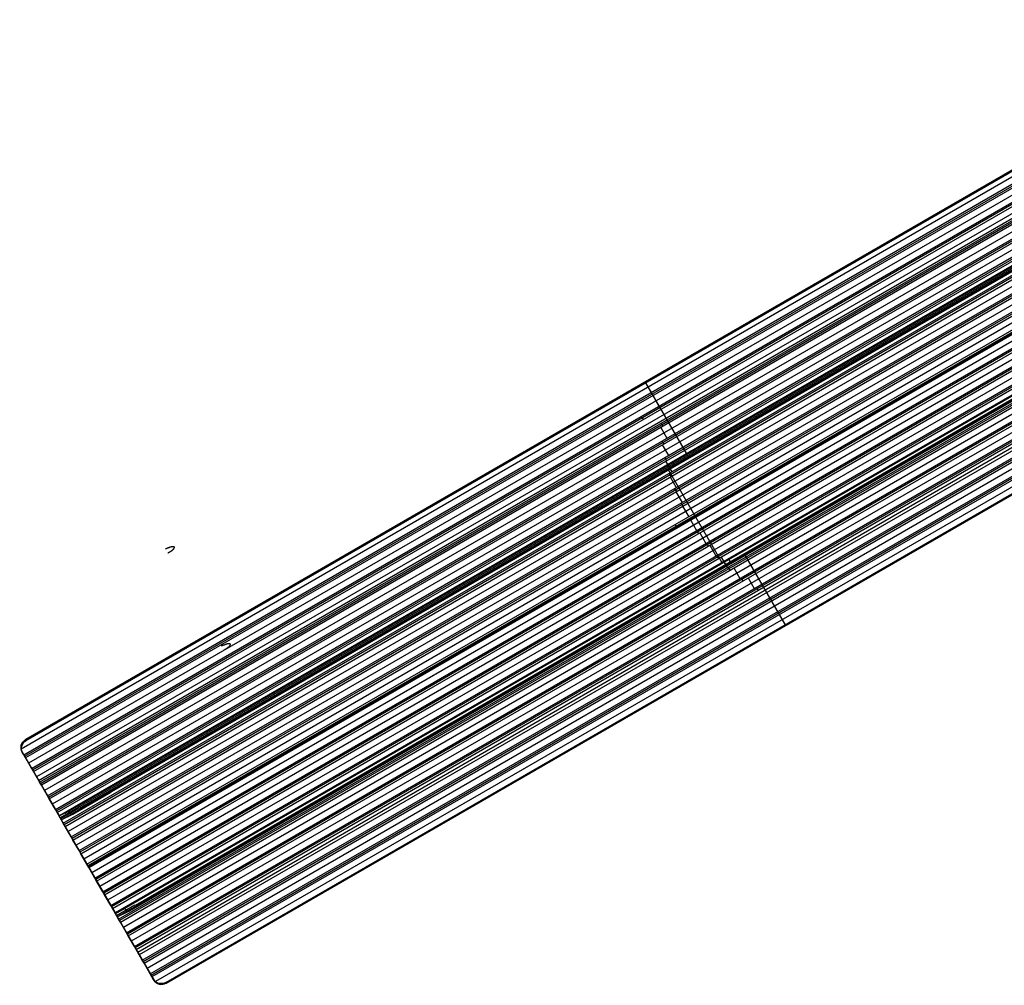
# Model space of a CAD drawing. Extents: x 16119 to 17321, y -6854 to -5812.
# Tile 1 of 68: x 16119 to 16547, y -6853 to -6434. Entities that reach past the tile are written whole.
import ezdxf

# ---------------------------------------------------------------- set-up
doc = ezdxf.new("R2010")
doc.units = 0
doc.layers.get('0').update_dxf_attribs({"linetype": 'CONTINUOUS'})

msp = doc.modelspace()

# ---------------------------------------------------------------- linework, layer by layer
for p, q in [((16663.54456279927, -6433.531114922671, 78.50723158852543), (16121.4216957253, -6746.525898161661, 78.50723158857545)), ((16121.53417125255, -6746.720711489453, 79.48160165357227), (16663.65703832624, -6433.725928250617, 79.48160165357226)), ((16121.64664677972, -6746.915524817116, 80.45597171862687), (16663.76951385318, -6433.920741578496, 80.45597171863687)), ((16664.87428170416, -6435.834255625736, 78.13689833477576), (16119.48301238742, -6750.716051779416, 78.13689833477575)), ((16120.61703191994, -6753.132179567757, 77.76656508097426), (16666.20400060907, -6438.137396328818, 77.76656508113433)), ((16666.59231123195, -6438.809970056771, 77.34362159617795), (16121.00534254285, -6753.804753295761, 77.34362159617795)), ((16666.98062185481, -6439.482543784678, 76.92067811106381), (16121.39365316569, -6754.477327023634, 76.92067811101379)), ((16668.31034075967, -6441.785684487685, 76.55034485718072), (16122.72337207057, -6756.780467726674, 76.5503448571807)), ((16127.07366897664, -6764.31540299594, 76.3506163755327), (16668.86971649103, -6451.509309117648, 76.35061637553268)), ((16124.05309097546, -6759.083608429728, 76.18001160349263), (16654.27877579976, -6452.957666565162, 76.18001160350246)), ((16653.38581946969, -6454.369980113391, 75.75706811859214), (16124.44140159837, -6759.75618215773, 75.75706811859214)), ((16124.82971222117, -6760.428755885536, 75.3341246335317), (16653.34823965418, -6455.288441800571, 75.33412463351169)), ((16127.48915003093, -6765.035037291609, 74.5934581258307), (16667.98980717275, -6452.976837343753, 74.59345813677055)), ((16667.51455740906, -6454.147987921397, 74.17051465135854), (16127.87746064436, -6765.707611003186, 74.17051465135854)), ((16667.07866700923, -6455.296414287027, 73.74757117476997), (16128.26577127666, -6766.380184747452, 73.74757115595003)), ((16655.20119335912, -6457.289492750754, 74.96379137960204), (16126.15943112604, -6762.731896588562, 74.96379137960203)), ((16666.04634305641, -6458.963281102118, 73.3772379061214), (16129.59549016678, -6768.683325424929, 73.37723790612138)), ((16130.92520908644, -6770.986466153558, 73.00690464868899), (16665.30717764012, -6462.460892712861, 73.00690466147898)), ((16665.09009869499, -6463.482988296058, 72.58396117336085), (16131.31351970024, -6771.659039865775, 72.58396117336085)), ((16131.70183033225, -6772.331613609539, 72.16101767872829), (16664.89674649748, -6464.49138518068, 72.16101769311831)), ((16664.54315053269, -6467.766388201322, 71.79068442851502), (16133.03154922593, -6774.634754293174, 71.79068442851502)), ((16134.36126814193, -6776.937895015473, 71.42035117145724), (16664.38644216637, -6470.927718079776, 71.42035117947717)), ((16664.33919406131, -6471.851761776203, 70.99740769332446), (16134.74957875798, -6777.610468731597, 70.99740769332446)), ((16135.13788938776, -6778.283042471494, 70.5744642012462), (16664.30925423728, -6472.765812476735, 70.57446421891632)), ((16664.55923980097, -6474.531134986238, 72.24526135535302), (16135.96479102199, -6779.715278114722, 72.24526184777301)), ((16664.43284860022, -6475.765309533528, 70.20413095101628), (16136.4676082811, -6780.586183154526, 70.20413095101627)), ((16136.93916108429, -6781.40293656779, 71.79535974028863), (16664.67115619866, -6476.716751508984, 71.79535520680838)), ((16138.47318500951, -6778.461869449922, 72.97603917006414), (16664.64359552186, -6474.677241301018, 72.97603917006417)), ((16664.75550654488, -6476.862840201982, 72.52613512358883), (16139.44754842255, -6780.149531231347, 72.5261351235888)), ((16140.98158060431, -6777.208459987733, 73.70681695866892), (16664.72795310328, -6474.82335083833, 73.70681695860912)), ((16140.98158060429, -6777.208459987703, 73.70681695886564), (16664.72795310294, -6474.823350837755, 73.70681695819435)), ((16664.83986794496, -6477.008948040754, 73.25691481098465), (16141.95595053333, -6778.896118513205, 73.25691481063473)), ((16144.81329191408, -6776.381077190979, 74.45623594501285), (16664.88560557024, -6476.117186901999, 74.45623594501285)), ((16137.79732719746, -6782.889323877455, 69.83379769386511), (16664.70890060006, -6478.676785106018, 69.8337977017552)), ((16664.79184653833, -6479.525661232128, 69.41085421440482), (16138.1856378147, -6783.561897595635, 69.41085421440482)), ((16138.57394844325, -6784.234471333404, 68.98791072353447), (16664.88887767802, -6480.366405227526, 68.98791073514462)), ((16665.39270367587, -6483.14637543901, 68.61757747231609), (16139.90366734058, -6786.537612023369, 68.61757747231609)), ((16141.23338625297, -6788.840752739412, 68.24724421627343), (16666.02563176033, -6485.851808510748, 68.24724422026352)), ((16666.21815969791, -6486.637417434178, 67.82430073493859), (16141.62169687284, -6789.513326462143, 67.82430073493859)), ((16142.01000749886, -6790.185900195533, 67.40135724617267), (16666.42304061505, -6487.415894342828, 67.40135725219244)), ((16667.25559195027, -6490.00607488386, 67.0310239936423), (16143.33972639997, -6792.489040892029, 67.03102399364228)), ((16144.66944530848, -6794.792181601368, 66.66069073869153), (16668.20484412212, -6492.52887815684, 66.66069074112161)), ((16668.49600695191, -6493.257540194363, 66.23774725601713), (16145.05775592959, -6795.464755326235, 66.23774725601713)), ((16145.44606655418, -6796.137329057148, 65.81480376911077), (16668.79865203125, -6493.979572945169, 65.8148037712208)), ((16669.93339650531, -6496.395282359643, 65.44447049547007), (16146.77578553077, -6798.440469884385, 65.44447049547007)), ((16673.38779501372, -6502.336122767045, 63.8579170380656), (16150.21184451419, -6804.391898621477, 63.85791703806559)), ((16148.10550436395, -6800.743610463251, 65.07413726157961), (16659.47719411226, -6505.503027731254, 65.07413726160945)), ((16659.79087240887, -6506.218690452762, 64.65119377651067), (16148.49381498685, -6801.416184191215, 64.65119377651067)), ((16148.63160186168, -6801.654838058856, 66.39653443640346), (16659.92428270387, -6506.459871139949, 66.39653443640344)), ((16148.88212560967, -6802.088757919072, 64.2282502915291), (16660.35487207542, -6506.789830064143, 64.2282502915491)), ((16151.54156339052, -6806.69503927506, 63.48758380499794), (16674.92653296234, -6504.518586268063, 63.48758378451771)), ((16675.40502511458, -6505.139093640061, 63.06464031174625), (16151.92987403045, -6807.367613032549, 63.06464031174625)), ((16152.31818466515, -6808.040186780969, 62.64169681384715), (16675.89502600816, -6505.752956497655, 62.64169681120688)), ((16677.61968537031, -6507.828078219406, 62.27136355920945), (16153.64790357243, -6810.343327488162, 62.27136355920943)), ((16154.97762247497, -6812.64646818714, 61.90103030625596), (16679.46145840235, -6509.835584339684, 61.90103030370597)), ((16680.03804774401, -6510.399455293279, 61.47808681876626), (16155.3659331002, -6813.319041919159, 61.47808681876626)), ((16155.75424372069, -6813.99161564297, 61.05514333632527), (16680.62704997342, -6510.956159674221, 61.05514333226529)), ((16682.6694187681, -6512.847851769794, 60.68481008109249), (16157.08396262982, -6816.29475635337, 60.68481008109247)), ((16158.41368153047, -6818.597897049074, 60.31447682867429), (16684.84170595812, -6514.664535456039, 60.31447682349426)), ((16685.52681195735, -6515.165754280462, 59.89153334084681), (16158.801992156, -6819.270470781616, 59.89153334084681)), ((16159.1903027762, -6819.943044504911, 59.46858985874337), (16686.22611527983, -6515.658776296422, 59.46858985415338)), ((16688.09192283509, -6517.19978834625, 60.99771382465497), (16160.32404263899, -6821.906739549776, 60.99770913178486)), ((16688.62800015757, -6517.342901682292, 59.09825660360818), (16160.52002168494, -6822.246185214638, 59.09825660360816)), ((16161.29841270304, -6823.594398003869, 60.54780700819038), (16689.93253839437, -6518.387339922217, 60.54780768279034)), ((16161.84974058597, -6824.549325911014, 58.72792335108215), (16691.18385576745, -6518.938132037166, 58.72792334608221)), ((16691.99717308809, -6519.365328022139, 58.30497986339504), (16162.23805121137, -6825.221899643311, 58.30497986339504)), ((16162.62636183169, -6825.894473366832, 57.88203638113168), (16692.82801018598, -6519.782408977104, 57.88203637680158)), ((16162.83242977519, -6820.653334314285, 61.72848445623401), (16688.17629372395, -6517.345913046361, 61.72848445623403)), ((16690.01689741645, -6518.533451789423, 61.27858423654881), (16163.80680634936, -6822.340989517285, 61.27858423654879)), ((16165.3408322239, -6819.399921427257, 62.45926424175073), (16688.26065495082, -6517.492021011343, 62.4592642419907)), ((16690.10125507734, -6518.679561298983, 62.00936209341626), (16166.31520215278, -6821.08757995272, 62.00936209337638)), ((16166.31520215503, -6821.087579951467, 62.00936209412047), (16690.10125507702, -6518.679561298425, 62.00936209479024)), ((16169.17254353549, -6818.572538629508, 63.2086832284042), (16689.28262177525, -6518.286844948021, 63.2086832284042)), ((16695.66762243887, -6521.213812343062, 57.51170312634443), (16163.95608073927, -6828.197614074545, 57.51170312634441)), ((16165.28579964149, -6830.50075477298, 57.14136987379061), (16698.70711847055, -6522.529812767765, 57.14136987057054)), ((16699.68630679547, -6522.861243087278, 56.71842638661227), (16165.67411026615, -6831.173328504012, 56.71842638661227)), ((16166.0624208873, -6831.845902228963, 56.2954829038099), (16700.68967161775, -6523.178715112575, 56.2954829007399)), ((16704.12214945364, -6524.26782737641, 55.92514964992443), (16167.39213979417, -6834.149042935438, 55.92514964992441)), ((16168.72185869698, -6836.452183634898, 55.55481639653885), (16707.85497118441, -6525.183536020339, 55.5548163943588)), ((16709.08261899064, -6525.371518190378, 55.13187291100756), (16169.11016931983, -6837.124757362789, 55.13187291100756)), ((16169.4984799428, -6837.797331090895, 54.70892942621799), (16710.35089501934, -6525.536043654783, 54.70892942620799)), ((16170.18954274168, -6838.994286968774, 56.44244880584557), (16712.08320258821, -6526.131836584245, 56.44244880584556)), ((16172.93453899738, -6843.748759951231, 53.12237594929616), (16718.52150768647, -6528.753976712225, 53.12237594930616)), ((16719.85122659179, -6531.057117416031, 52.75204269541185), (16174.26425790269, -6846.051900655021, 52.75204269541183)), ((16175.593976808, -6848.355041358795, 52.38170944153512), (16721.18094549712, -6533.36025811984, 52.38170944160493)), ((16699.62833040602, -6534.797573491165, 54.33859617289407), (16170.82819884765, -6840.100471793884, 54.33859617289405)), ((16172.15791775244, -6842.403612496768, 53.96826291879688), (16700.80052865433, -6537.191658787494, 53.96826291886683)), ((16701.79434575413, -6537.514643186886, 53.54531943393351), (16172.54622837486, -6843.0761862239, 53.54531943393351)), ((16721.56925612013, -6534.032831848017, 51.95876595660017), (16175.98228743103, -6849.027615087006, 51.95876595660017)), ((16721.957566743, -6534.70540557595, 51.53582247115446), (16176.37059805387, -6849.700188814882, 51.53582247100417)), ((16723.22559232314, -6536.901690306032, 51.182671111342), (16177.87407235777, -6851.760537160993, 51.18267111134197)), ((16182.37075082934, -6852.092758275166, 50.82951975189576), (16724.49361790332, -6539.097975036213, 50.82951975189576)), ((16724.58063041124, -6539.248685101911, 51.58330483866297), (16182.45776332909, -6852.24346834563, 51.58330483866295)), ((16182.5447758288, -6852.39417841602, 52.33708992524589), (16724.66764291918, -6539.399395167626, 52.33708992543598)), ((16390.75107845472, -6591.028506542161, 78.50723158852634), (16393.4105162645, -6595.634787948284, 77.76656508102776)), ((16390.97602950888, -6591.418133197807, 80.45597171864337), (16408.75827627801, -6622.217888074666, 72.24526142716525)), ((16392.48312926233, -6590.028506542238, 78.50723158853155), (16392.70808031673, -6590.418133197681, 80.4559717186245)), ((16393.41051626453, -6595.634787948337, 77.76656508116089), (16394.18713751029, -6596.979935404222, 76.92067811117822)), ((16394.18713751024, -6596.979935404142, 76.92067811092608), (16396.84657532, -6601.586216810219, 76.18001160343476)), ((16389.16593338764, -6606.020637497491, 76.18001160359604), (16389.94255463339, -6607.365784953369, 75.33412463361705)), ((16397.62319656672, -6602.931364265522, 75.33412463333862), (16400.28263436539, -6607.537645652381, 74.59345812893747)), ((16397.67221914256, -6610.838299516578, 73.74757115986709), (16400.33165695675, -6615.444580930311, 73.00690465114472)), ((16397.73947860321, -6609.005937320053, 74.59345813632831), (16398.5160998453, -6610.351084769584, 73.7475711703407)), ((16398.11619336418, -6616.723679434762, 73.00690465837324), (16398.89281460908, -6618.068826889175, 72.16101768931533)), ((16398.29928841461, -6618.411499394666, 72.16101768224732), (16400.95872622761, -6623.01778080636, 71.42035117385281)), ((16399.37385515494, -6623.932806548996, 71.42035117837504), (16400.1504763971, -6625.277953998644, 70.57446421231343)), ((16399.72357181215, -6625.524427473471, 70.57446420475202), (16402.38300962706, -6630.130708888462, 69.83379769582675)), ((16400.2620154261, -6627.123204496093, 72.24526201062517), (16400.43072871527, -6627.415424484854, 73.70681695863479)), ((16400.80515788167, -6629.059832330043, 71.79535990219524), (16400.9738711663, -6629.352052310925, 73.25691481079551)), ((16400.82311153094, -6629.049478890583, 71.79535731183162), (16424.20798273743, -6669.553263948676, 60.99771148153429)), ((16401.25311389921, -6630.78305449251, 69.83379769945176), (16402.02973514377, -6632.128201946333, 68.9879107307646)), ((16401.7314130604, -6632.30043828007, 68.98791072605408), (16404.39085087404, -6636.90671969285, 68.24724421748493)), ((16403.62950900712, -6637.346280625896, 68.24724422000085), (16404.40613025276, -6638.691428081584, 67.40135725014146)), ((16404.21652405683, -6638.800897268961, 67.40135724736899), (16406.87596186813, -6643.407178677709, 66.66069073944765)), ((16406.43714471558, -6643.66052987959, 66.66069074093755), (16407.21376596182, -6645.00567733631, 65.81480377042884)), ((16407.12235929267, -6645.058451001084, 65.81480376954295), (16409.78179710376, -6649.664732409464, 65.07413726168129)), ((16403.84187759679, -6653.094146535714, 65.0741372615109), (16404.61849884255, -6654.439293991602, 64.22825029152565)), ((16410.57461038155, -6651.000531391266, 64.22825029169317), (16413.23404817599, -6655.606812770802, 63.48758378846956)), ((16413.32998407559, -6655.551424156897, 63.48758379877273), (16414.10660533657, -6656.896571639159, 62.6416968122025)), ((16414.56010262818, -6656.634744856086, 62.64169681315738), (16417.21954043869, -6661.241026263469, 61.90103030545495)), ((16417.41402560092, -6661.128740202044, 61.9010303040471), (16418.19064684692, -6662.473887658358, 61.05514333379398)), ((16418.96825593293, -6662.024934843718, 61.05514333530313), (16421.62769374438, -6666.631216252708, 60.31447682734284)), ((16421.93158778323, -6666.455762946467, 60.31447682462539), (16422.70820902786, -6667.800910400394, 59.46858985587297)), ((16434.09189632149, -6666.097005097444, 60.5478073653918), (16451.87415857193, -6696.896786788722, 52.33708992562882)), ((16423.85736036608, -6667.137447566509, 59.46858985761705), (16426.5167981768, -6671.743728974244, 58.72792334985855)), ((16424.20799214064, -6669.553270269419, 60.99770912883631), (16424.37670544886, -6669.845490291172, 62.45926424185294)), ((16425.6154772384, -6670.990869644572, 60.54780701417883), (16425.78419054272, -6671.283089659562, 62.00936209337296)), ((16426.95056476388, -6671.493293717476, 58.72792334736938), (16427.72718600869, -6672.838441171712, 57.88203637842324)), ((16429.33702124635, -6671.909002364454, 57.88203638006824), (16431.99645905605, -6676.515283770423, 57.14136987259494)), ((16432.59942500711, -6676.167161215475, 57.14136987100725), (16433.37604625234, -6677.512308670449, 56.29548290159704)), ((16435.6289771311, -6676.211578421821, 56.29548290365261), (16438.28841494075, -6680.817859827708, 55.55481639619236)), ((16439.14806623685, -6680.321539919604, 55.55481639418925), (16439.924687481, -6681.666687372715, 54.70892942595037)), ((16442.29196428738, -6680.299939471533, 54.70892942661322), (16444.95140209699, -6684.906220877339, 53.96826291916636)), ((16444.95140209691, -6684.906220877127, 53.96826291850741), (16445.72802334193, -6686.251368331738, 53.12237594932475)), ((16445.72802334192, -6686.251368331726, 53.12237594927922), (16448.38746115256, -6690.857649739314, 52.38170944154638)), ((16448.3874611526, -6690.857649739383, 52.38170944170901), (16449.16408239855, -6692.202797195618, 51.5358224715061)), ((16449.1640823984, -6692.202797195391, 51.53582247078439), (16451.70013355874, -6696.5953666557, 50.82951975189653)), ((16453.43218437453, -6695.595366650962, 50.82951975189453), (16453.606209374, -6695.89678679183, 52.33708992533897)), ((16121.4216957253, -6746.525898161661, 78.50723158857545), (16121.64664677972, -6746.915524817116, 80.45597171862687)), ((16120.61703191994, -6753.132179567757, 77.76656508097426), (16119.94626850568, -6751.970383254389, 77.95337599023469)), ((16119.94626850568, -6751.970383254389, 77.95337599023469), (16120.13128529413, -6752.290841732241, 79.55616750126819)), ((16120.13128529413, -6752.290841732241, 79.55616750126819), (16135.96479102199, -6779.715278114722, 72.24526184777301)), ((16121.39365316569, -6754.477327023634, 76.92067811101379), (16120.61703191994, -6753.132179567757, 77.76656508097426)), ((16121.39365316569, -6754.477327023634, 76.92067811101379), (16124.05309097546, -6759.083608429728, 76.18001160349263)), ((16124.05309097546, -6759.083608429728, 76.18001160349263), (16124.82971222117, -6760.428755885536, 75.3341246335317)), ((16124.82971222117, -6760.428755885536, 75.3341246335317), (16127.48915003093, -6765.035037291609, 74.5934581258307)), ((16128.26577127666, -6766.380184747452, 73.74757115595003), (16127.48915003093, -6765.035037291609, 74.5934581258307)), ((16130.92520908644, -6770.986466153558, 73.00690464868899), (16128.26577127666, -6766.380184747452, 73.74757115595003)), ((16141.95595059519, -6778.896118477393, 73.25691481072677), (16158.53994023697, -6769.321347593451, 73.25691481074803)), ((16131.70183033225, -6772.331613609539, 72.16101767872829), (16130.92520908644, -6770.986466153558, 73.00690464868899)), ((16134.36126814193, -6776.937895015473, 71.42035117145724), (16131.70183033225, -6772.331613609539, 72.16101767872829)), ((16135.13788938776, -6778.283042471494, 70.5744642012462), (16134.36126814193, -6776.937895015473, 71.42035117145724)), ((16135.96479102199, -6779.715278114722, 72.24526184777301), (16140.98158060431, -6777.208459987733, 73.70681695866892)), ((16136.59257046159, -6780.802623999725, 71.95539324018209), (16144.54398848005, -6776.211870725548, 74.48028328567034)), ((16140.09372506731, -6777.652108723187, 73.44815556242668), (16141.17154290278, -6779.288075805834, 73.02839117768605)), ((16137.79732719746, -6782.889323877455, 69.83379769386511), (16135.13788938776, -6778.283042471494, 70.5744642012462)), ((16135.96479102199, -6779.715278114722, 72.24526184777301), (16136.93916108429, -6781.40293656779, 71.79535974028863)), ((16136.93916108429, -6781.40293656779, 71.79535974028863), (16141.95595053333, -6778.896118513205, 73.25691481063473)), ((16136.93916108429, -6781.40293656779, 71.79535974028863), (16160.32404263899, -6821.906739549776, 60.99770913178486)), ((16141.95595053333, -6778.896118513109, 73.25691481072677), (16141.95595056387, -6778.896118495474, 73.25691481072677)), ((16138.57394844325, -6784.234471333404, 68.98791072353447), (16137.79732719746, -6782.889323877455, 69.83379769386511)), ((16141.23338625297, -6788.840752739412, 68.24724421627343), (16138.57394844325, -6784.234471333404, 68.98791072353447)), ((16142.01000749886, -6790.185900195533, 67.40135724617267), (16141.23338625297, -6788.840752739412, 68.24724421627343)), ((16144.66944530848, -6794.792181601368, 66.66069073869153), (16142.01000749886, -6790.185900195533, 67.40135724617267)), ((16145.44606655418, -6796.137329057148, 65.81480376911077), (16144.66944530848, -6794.792181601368, 66.66069073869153)), ((16148.10550436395, -6800.743610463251, 65.07413726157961), (16145.44606655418, -6796.137329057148, 65.81480376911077)), ((16146.68493971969, -6798.283120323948, 65.46977150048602), (16150.63872785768, -6805.131282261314, 65.46977133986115)), ((16148.88212560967, -6802.088757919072, 64.2282502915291), (16148.10550436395, -6800.743610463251, 65.07413726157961)), ((16148.53910128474, -6801.494622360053, 64.60186845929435), (16148.5391013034, -6801.494622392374, 66.43924530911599)), ((16151.54156339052, -6806.69503927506, 63.48758380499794), (16148.88212560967, -6802.088757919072, 64.2282502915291)), ((16152.31818466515, -6808.040186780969, 62.64169681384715), (16151.54156339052, -6806.69503927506, 63.48758380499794)), ((16154.97762247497, -6812.64646818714, 61.90103030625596), (16152.31818466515, -6808.040186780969, 62.64169681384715)), ((16155.75424372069, -6813.99161564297, 61.05514333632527), (16154.97762247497, -6812.64646818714, 61.90103030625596)), ((16158.41368153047, -6818.597897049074, 60.31447682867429), (16155.75424372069, -6813.99161564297, 61.05514333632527)), ((16159.1903027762, -6819.943044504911, 59.46858985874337), (16158.41368153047, -6818.597897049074, 60.31447682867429)), ((16161.84974058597, -6824.549325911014, 58.72792335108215), (16159.1903027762, -6819.943044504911, 59.46858985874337)), ((16160.32404263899, -6821.906739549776, 60.99770913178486), (16165.3408322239, -6819.399921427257, 62.45926424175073)), ((16160.95182207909, -6822.994085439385, 60.70784052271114), (16168.9032401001, -6818.40333216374, 63.23273056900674)), ((16164.4529766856, -6819.843570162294, 62.20060284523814), (16165.53079452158, -6821.479537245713, 61.78083846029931)), ((16160.32404263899, -6821.906739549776, 60.99770913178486), (16161.29841270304, -6823.594398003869, 60.54780700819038)), ((16161.29841270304, -6823.594398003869, 60.54780700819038), (16166.31520215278, -6821.08757995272, 62.00936209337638)), ((16161.29841270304, -6823.594398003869, 60.54780700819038), (16177.13193408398, -6851.018861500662, 53.23689414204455)), ((16162.62636183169, -6825.894473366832, 57.88203638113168), (16161.84974058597, -6824.549325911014, 58.72792335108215)), ((16165.28579964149, -6830.50075477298, 57.14136987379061), (16162.62636183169, -6825.894473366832, 57.88203638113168)), ((16166.0624208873, -6831.845902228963, 56.2954829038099), (16165.28579964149, -6830.50075477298, 57.14136987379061)), ((16168.72185869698, -6836.452183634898, 55.55481639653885), (16166.0624208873, -6831.845902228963, 56.2954829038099)), ((16169.4984799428, -6837.797331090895, 54.70892942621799), (16168.72185869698, -6836.452183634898, 55.55481639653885)), ((16172.15791775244, -6842.403612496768, 53.96826291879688), (16169.4984799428, -6837.797331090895, 54.70892942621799)), ((16172.93453899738, -6843.748759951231, 53.12237594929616), (16172.15791775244, -6842.403612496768, 53.96826291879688)), ((16175.593976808, -6848.355041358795, 52.38170944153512), (16172.93453899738, -6843.748759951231, 53.12237594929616)), ((16176.37059805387, -6849.700188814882, 51.53582247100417), (16175.593976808, -6848.355041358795, 52.38170944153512)), ((16176.91797481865, -6850.648273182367, 51.38337535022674), (16176.37059805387, -6849.700188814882, 51.53582247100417)), ((16177.13193408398, -6851.018861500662, 53.23689414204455), (16176.91797481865, -6850.648273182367, 51.38337535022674)), ((16182.5447758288, -6852.39417841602, 52.33708992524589), (16182.37075082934, -6852.092758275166, 50.82951975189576))]:
    msp.add_line(p, q)
at = {"extrusion": (-0.115500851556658, -0.3175847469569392, 0.9411692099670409)}
msp.add_lwpolyline([(17486.78155355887, -778.6327669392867), (17486.78155360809, -778.6327668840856), (17486.89546859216, -778.5035668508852), (17487.00963353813, -778.3709968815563), (17487.12364916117, -778.2353593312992), (17487.23708993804, -778.0969997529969), (17487.34950718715, -777.9563062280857), (17487.4604328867, -777.8137078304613), (17487.5693842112, -777.6696721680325), (17487.67586873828, -777.524701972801), (17487.77939024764, -777.3793307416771), (17487.87945500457, -777.234117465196), (17487.97557839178, -777.0896405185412), (17488.06729172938, -776.9464908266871), (17488.15414910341, -776.8052644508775), (17488.23573401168, -776.6665547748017), (17488.31166563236, -776.5309444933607), (17488.38160452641, -776.3989976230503), (17488.44525760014, -776.2712517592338), (17488.50238217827, -776.1482108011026), (17488.55278906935, -776.030338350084), (17488.57542939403, -775.9734727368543), (17488.59634454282, -775.918051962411), (17488.6155266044, -775.8641202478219), (17488.63297117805, -775.8117184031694), (17488.64867733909, -775.7608837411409), (17488.66264758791, -775.7116500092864), (17488.67488778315, -775.6640473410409), (17488.68540706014, -775.6181022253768), (17488.69421773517, -775.5738374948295), (17488.70133519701, -775.5312723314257), (17488.70677778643, -775.4904222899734), (17488.70887751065, -775.4706443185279), (17488.71056666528, -775.451299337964), (17488.71184831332, -775.4323882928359), (17488.71272567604, -775.4139119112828), (17488.71320212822, -775.3958707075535), (17488.71328119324, -775.3782649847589), (17488.71296653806, -775.3610948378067), (17488.71226196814, -775.3443601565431), (17488.71117142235, -775.3280606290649), (17488.70969896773, -775.3121957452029), (17488.70784879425, -775.296764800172), (17488.70562520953, -775.2817668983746), (17488.70303263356, -775.2672009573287), (17488.7000755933, -775.2530657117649), (17488.69675871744, -775.2393597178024), (17488.69308673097, -775.2260813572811), (17488.68906444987, -775.2132288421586), (17488.68692347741, -775.2069616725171), (17488.68469677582, -775.2008002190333), (17488.68238497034, -775.1947442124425), (17488.67998869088, -775.1887933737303), (17488.67750857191, -775.1829474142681), (17488.67494525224, -775.1772060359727), (17488.6722993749, -775.1715689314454), (17488.66957158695, -775.1660357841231), (17488.66676253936, -775.1606062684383), (17488.6638728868, -775.1552800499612), (17488.66090328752, -775.150056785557), (17488.65785440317, -775.1449361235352), (17488.65472689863, -775.1399177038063), (17488.65152144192, -775.1350011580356), (17488.64823870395, -775.1301861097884), (17488.64487935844, -775.1254721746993), (17488.64144408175, -775.1208589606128), (17488.63793355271, -775.116346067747), (17488.63434845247, -775.1119330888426), (17488.63068946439, -775.1076196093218), (17488.62695727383, -775.1034052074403), (17488.62315256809, -775.099289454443), (17488.61927603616, -775.0952719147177), (17488.61532836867, -775.0913521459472), (17488.61131025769, -775.0875296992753), (17488.60722239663, -775.0838041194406), (17488.60305586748, -775.0801667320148), (17488.59880103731, -775.0766096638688), (17488.59445753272, -775.0731336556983), (17488.59002498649, -775.0697394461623), (17488.58550303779, -775.0664277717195), (17488.58089133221, -775.0631993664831), (17488.57618952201, -775.0600549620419), (17488.57139726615, -775.0569952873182), (17488.56651423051, -775.0540210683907), (17488.56154008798, -775.0511330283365), (17488.55647451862, -775.0483318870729), (17488.55131720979, -775.0456183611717), (17488.54606785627, -775.042993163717), (17488.54072616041, -775.0404570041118), (17488.53529183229, -775.0380105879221), (17488.52976458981, -775.0356546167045), (17488.52414415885, -775.0333897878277), (17488.51843027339, -775.0312167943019), (17488.5126226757, -775.0291363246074), (17488.50672111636, -775.0271490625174), (17488.50072535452, -775.0252556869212), (17488.49463515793, -775.0234568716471), (17488.48845030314, -775.0217532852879), (17488.48217057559, -775.0201455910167), (17488.47579576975, -775.0186344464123), (17488.46932568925, -775.0172205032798), (17488.45609896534, -775.0146867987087), (17488.44248902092, -775.0125495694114), (17488.42849462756, -775.0108138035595), (17488.41411471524, -775.0094843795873), (17488.39934837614, -775.0085660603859), (17488.38419486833, -775.008063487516), (17488.36865361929, -775.0079811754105), (17488.3527242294, -775.0083235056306), (17488.3364064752, -775.0090947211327), (17488.31970031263, -775.0102989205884), (17488.30260588, -775.0119400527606), (17488.28512350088, -775.0140219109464), (17488.26725368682, -775.0165481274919), (17488.24899713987, -775.0195221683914), (17488.23035475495, -775.022947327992), (17488.21132762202, -775.026826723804), (17488.19191702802, -775.031163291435), (17488.15195160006, -775.0412187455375), (17488.11047276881, -775.0531333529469), (17488.06749807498, -775.0669235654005), (17488.02304832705, -775.0826024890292), (17487.97714761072, -775.1001797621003), (17487.92982328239, -775.1196614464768), (17487.88110594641, -775.1410499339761), (17487.83102941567, -775.1643438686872), (17487.77963065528, -775.189538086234), (17487.72694970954, -775.2166235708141), (17487.67302961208, -775.2455874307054), (17487.5616583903, -775.3090793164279), (17487.44591661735, -775.3798333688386), (17487.32624335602, -775.457608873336), (17487.20311161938, -775.5421073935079), (17487.07702216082, -775.632976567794), (17486.94849670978, -775.7298149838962), (17486.81807084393, -775.8321779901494), (17486.68628670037, -775.939584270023), (17486.55368572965, -776.0515229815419), (17486.42080168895, -776.1674612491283), (17486.28815405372, -776.2868517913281), (17486.15624200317, -776.4091404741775), (17486.0255391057, -776.5337735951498), (17485.89648879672, -776.6602047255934), (17485.76950070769, -776.7879009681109), (17485.64494787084, -776.9163485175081), (17485.52316479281, -777.0450574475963), (17485.40444636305, -777.1735656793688), (17485.28904753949, -777.3014421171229)], dxfattribs=at)
at = {"extrusion": (-0.1155008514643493, -0.3175847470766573, 0.9411692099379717)}
msp.add_lwpolyline([(17524.09420631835, -811.9158907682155), (17524.09420636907, -811.9158907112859), (17524.20812135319, -811.7866906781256), (17524.32228629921, -811.6541207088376), (17524.43630192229, -811.5184831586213), (17524.54974269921, -811.3801235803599), (17524.66215994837, -811.2394300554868), (17524.77308564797, -811.0968316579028), (17524.88203697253, -810.9527959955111), (17524.98852149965, -810.8078258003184), (17525.09204300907, -810.6624545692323), (17525.19210776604, -810.5172412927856), (17525.28823115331, -810.3727643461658), (17525.37994449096, -810.2296146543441), (17525.46680186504, -810.0883882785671), (17525.54838677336, -809.9496786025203), (17525.62431839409, -809.8140683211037), (17525.69425728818, -809.6821214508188), (17525.75791036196, -809.5543755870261), (17525.81503494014, -809.4313346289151), (17525.86544183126, -809.3134621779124), (17525.88808215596, -809.256596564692), (17525.90899730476, -809.2011757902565), (17525.92817936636, -809.1472440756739), (17525.94562394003, -809.0948422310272), (17525.9613301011, -809.0440075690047), (17525.97530034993, -808.994773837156), (17525.98754054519, -808.947171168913), (17525.99805982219, -808.9012260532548), (17526.00687049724, -808.856961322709), (17526.01398795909, -808.8143961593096), (17526.01943054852, -808.7735461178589), (17526.02153027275, -808.7537681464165), (17526.02321942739, -808.7344231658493), (17526.02450107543, -808.7155121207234), (17526.02537843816, -808.6970357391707), (17526.02585489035, -808.6789945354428), (17526.02593395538, -808.6613888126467), (17526.0256193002, -808.644218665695), (17526.02491473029, -808.62748398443), (17526.02382418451, -808.6111844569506), (17526.02235172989, -808.5953195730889), (17526.02050155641, -808.5798886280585), (17526.0182779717, -808.564890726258), (17526.01568539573, -808.5503247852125), (17526.01272835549, -808.5361895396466), (17526.00941147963, -808.5224835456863), (17526.00573949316, -808.509205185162), (17526.00171721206, -808.4963526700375), (17525.99957623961, -808.4900855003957), (17525.99734953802, -808.4839240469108), (17525.99503773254, -808.4778680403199), (17525.99264145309, -808.4719172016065), (17525.99016133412, -808.4660712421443), (17525.98759801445, -808.4603298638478), (17525.9849521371, -808.4546927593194), (17525.98222434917, -808.449159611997), (17525.97941530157, -808.4437300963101), (17525.97652564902, -808.438403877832), (17525.97355604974, -808.4331806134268), (17525.97050716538, -808.4280599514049), (17525.96737966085, -808.423041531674), (17525.96417420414, -808.4181249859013), (17525.96089146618, -808.4133099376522), (17525.95753212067, -808.408596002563), (17525.95409684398, -808.4039827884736), (17525.95058631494, -808.3994698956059), (17525.94700121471, -808.3950569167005), (17525.94334222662, -808.3907434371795), (17525.93961003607, -808.3865290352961), (17525.93580533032, -808.3824132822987), (17525.9319287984, -808.3783957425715), (17525.9279811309, -808.3744759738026), (17525.92396301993, -808.3706535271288), (17525.91987515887, -808.3669279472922), (17525.91570862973, -808.3632905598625), (17525.91145379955, -808.3597334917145), (17525.90711029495, -808.356257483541), (17525.90267774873, -808.3528632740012), (17525.89815580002, -808.3495515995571), (17525.89354409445, -808.3463231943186), (17525.88884228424, -808.3431787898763), (17525.88405002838, -808.3401191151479), (17525.87916699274, -808.3371448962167), (17525.87419285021, -808.3342568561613), (17525.86912728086, -808.331455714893), (17525.86396997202, -808.3287421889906), (17525.8587206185, -808.326116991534), (17525.85337892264, -808.3235808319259), (17525.84794459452, -808.3211344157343), (17525.84241735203, -808.3187784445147), (17525.83679692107, -808.3165136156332), (17525.83108303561, -808.3143406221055), (17525.82527543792, -808.3122601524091), (17525.81937387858, -808.3102728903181), (17525.81337811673, -808.3083795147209), (17525.80728792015, -808.3065806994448), (17525.80110306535, -808.304877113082), (17525.79482333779, -808.3032694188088), (17525.78844853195, -808.3017582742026), (17525.78197845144, -808.3003443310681), (17525.76875172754, -808.2978106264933), (17525.75514178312, -808.2956733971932), (17525.74114738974, -808.2939376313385), (17525.72676747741, -808.2926082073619), (17525.71200113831, -808.2916898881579), (17525.69684763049, -808.2911873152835), (17525.68130638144, -808.2911050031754), (17525.66537699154, -808.2914473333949), (17525.64905923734, -808.2922185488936), (17525.63235307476, -808.2934227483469), (17525.61525864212, -808.2950638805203), (17525.59777626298, -808.2971457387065), (17525.57990644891, -808.2996719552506), (17525.56164990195, -808.3026459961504), (17525.54300751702, -808.306071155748), (17525.52398038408, -808.3099505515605), (17525.50456979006, -808.3142871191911), (17525.46460436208, -808.3243425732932), (17525.42312553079, -808.3362571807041), (17525.38015083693, -808.3500473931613), (17525.33570108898, -808.3657263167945), (17525.28980037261, -808.3833035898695), (17525.24247604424, -808.4027852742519), (17525.19375870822, -808.4241737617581), (17525.14368217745, -808.4474676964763), (17525.09228341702, -808.4726619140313), (17525.03960247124, -808.4997473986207), (17524.98568237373, -808.5287112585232), (17524.87431115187, -808.5922031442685), (17524.75856937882, -808.6629571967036), (17524.6388961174, -808.7407327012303), (17524.51576438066, -808.825231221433), (17524.389674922, -808.916100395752), (17524.26114947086, -809.0129388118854), (17524.13072360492, -809.1153018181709), (17523.99893946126, -809.2227080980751), (17523.86633849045, -809.3346468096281), (17523.73345444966, -809.4505850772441), (17523.60080681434, -809.5699756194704), (17523.46889476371, -809.6922643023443), (17523.33819186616, -809.8168974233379), (17523.2091415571, -809.9433285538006), (17523.08215346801, -810.0710247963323), (17522.95760063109, -810.1994723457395), (17522.835817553, -810.3281812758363), (17522.71709912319, -810.4566895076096), (17522.60170029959, -810.5845659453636)], dxfattribs=at)
at = {"extrusion": (0.8660254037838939, 0.5000000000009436, 0)}
for centre, radius, start, end in [((-13940.69985346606, 73.48186588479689, 10892.28096989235), 0.9999999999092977, 13.00000113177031, 193.0000011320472), ((-13989.41835670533, 62.23431316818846, 10892.30387931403), 0.9999999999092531, 13.00000114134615, 193.0000011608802)]:
    msp.add_arc(centre, radius, start, end, dxfattribs=at)
at = {"extrusion": (-0.06896082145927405, 0.1194436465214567, -0.9904431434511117)}
msp.add_arc((-10588.30566437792, -13763.68114676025, -1995.333087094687), 4.007886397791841, 359.8878088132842, 89.88736771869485, dxfattribs=at)
at = {"extrusion": (-0.1124755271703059, 0.1948133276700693, -0.9743700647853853)}
msp.add_arc((-10588.2977846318, -13533.37081212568, -3205.242201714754), 3.999999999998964, 359.9999999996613, 89.99999999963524, dxfattribs=at)
at = {"extrusion": (-0.1124755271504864, 0.194813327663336, -0.9743700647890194)}
msp.add_arc((-10588.29778548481, -13533.37081154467, -3206.073660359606), 3.99999999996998, 359.9999999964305, 89.99999999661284, dxfattribs=at)
at = {"extrusion": (-0.06896082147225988, 0.1194436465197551, -0.9904431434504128)}
msp.add_arc((-10588.30566315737, -13880.2158933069, -1984.732275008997), 4.00788639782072, 270.1126322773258, 0.1121911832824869, dxfattribs=at)
at = {"extrusion": (0.1124755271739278, -0.1948133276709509, 0.974370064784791)}
msp.add_arc((10588.29778446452, -13650.37081224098, 3205.291064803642), 3.999999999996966, 179.9999999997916, 269.9999999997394, dxfattribs=at)
at = {"extrusion": (0.1124755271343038, -0.1948133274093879, 0.9743700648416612)}
msp.add_arc((10588.29777845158, -13650.37081747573, 3206.073658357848), 4.000000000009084, 179.9999999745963, 269.9999999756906, dxfattribs=at)

doc.saveas('drawing.dxf')
